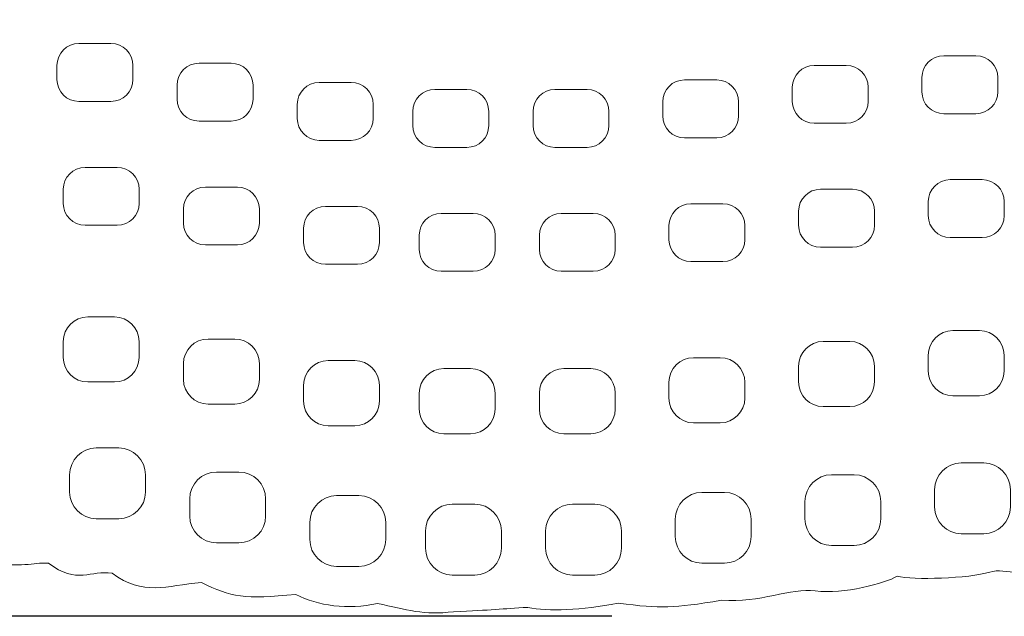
# Model space of a CAD drawing. Header units: millimetres. Extents: x -2387 to -702, y -1632 to 716.
# Tile 5 of 41: x -1132 to -954, y -1632 to -1524. Entities that reach past the tile are written whole.
import ezdxf

# ---------------------------------------------------------------- set-up
doc = ezdxf.new("R2010")
doc.units = ezdxf.units.MM
doc.header["$MEASUREMENT"] = 0
doc.layers.add('COTAS', color=1, linetype='Continuous')
doc.layers.add('TATI', color=7, linetype='Continuous')
doc.dimstyles.get("Standard").update_dxf_attribs({"dimtxt": 20, "dimasz": 20, "dimexe": 7, "dimexo": 4, "dimgap": 12, "dimtad": 0, "dimtoh": 1, "dimdec": 0, "dimzin": 0, "dimdsep": 46, "dimtxsty": 'Standard', "dimcen": 0.09, "dimadec": 0, "dimazin": 0, "dimtfac": 1, "dimtdec": 0, "dimtofl": 0, "dimtmove": 0, "dimatfit": 3, "dimfxl": 1, "dimtolj": 1, "dimtzin": 0, "dimarcsym": 0})

# ---------------------------------------------------------------- blocks, each defined once
blk = doc.blocks.new('*D2')
at = {"layer": 'COTAS', "color": 0, "lineweight": -2, "transparency": 16777216}
for p, q in [((-1205.68, -1412.03), (-1368.81, -1412.03)), ((-1361.81, -1432.03), (-1361.81, -1485.01)), ((-1361.81, -1611.99), (-1361.81, -1559.01)), ((-1025.2, -1631.99), (-1368.81, -1631.99))]:
    blk.add_line(p, q, dxfattribs=at)
at = {"layer": 'COTAS', "color": 0, "transparency": 16777216}
for points in [[(-1365.14, -1432.03), (-1358.47, -1432.03), (-1361.81, -1412.03)], [(-1365.14, -1611.99), (-1358.47, -1611.99), (-1361.81, -1631.99)]]:
    blk.add_solid(points, dxfattribs=at)
at = {"layer": 'Defpoints', "color": 0, "transparency": 16777216}
for p in [(-1201.68, -1412.03), (-1361.81, -1631.99), (-1021.2, -1631.99)]:
    blk.add_point(p, dxfattribs=at)
at = {"layer": 'COTAS', "color": 0, "transparency": 16777216, "insert": (-1361.81, -1522.01), "char_height": 20, "attachment_point": 5, "rotation": 90}
blk.add_mtext('\\A1;220', dxfattribs=at)

msp = doc.modelspace()

# ---------------------------------------------------------------- linework, layer by layer
at = {"layer": 'TATI', "lineweight": 9}
for points, knots in [([(-1173.69, -1424.94), (-1174.92, -1408.98), (-1069.41, -1412.67), (-1044.28, -1411.94), (-1044.28, -1411.94), (-1015.19, -1411.1), (-936.67, -1414.76), (-916.55, -1416.56), (-916.55, -1416.56), (-912.94, -1416.88), (-886.5, -1417.4), (-884.51, -1428.74), (-884.51, -1428.74), (-873.53, -1429.92), (-868.82, -1438.04), (-857.37, -1437.35), (-857.37, -1437.35), (-839.17, -1439.43), (-851.75, -1446.46), (-823.25, -1444.36), (-823.25, -1444.36), (-815.3, -1445.56), (-812.55, -1449.4), (-805.96, -1449.6), (-805.96, -1449.6), (-802.93, -1449.69), (-797.59, -1454.69), (-796.06, -1455.1), (-796.06, -1455.1), (-789.31, -1456.88), (-782.08, -1463.8), (-775.83, -1471.93), (-775.83, -1471.93), (-774.03, -1474.27), (-769.74, -1477.44), (-768.49, -1479.09), (-768.49, -1479.09), (-763.34, -1485.91), (-758.96, -1492.66), (-760.56, -1510.26), (-760.56, -1510.26), (-761.35, -1519), (-759.21, -1525.33), (-765.71, -1534.85), (-765.71, -1534.85), (-769.89, -1545.66), (-774.85, -1545.94), (-784.21, -1555.42), (-784.21, -1555.42), (-793.63, -1564.95), (-796.19, -1566.79), (-807.55, -1573.08), (-807.55, -1573.08), (-814.21, -1576.76), (-812.8, -1577.33), (-819.63, -1579.04), (-819.63, -1579.04), (-823.37, -1579.97), (-825.09, -1586.06), (-834.27, -1586.57), (-834.27, -1586.57), (-841.4, -1594.55), (-845.43, -1592.72), (-849.72, -1593.74), (-849.72, -1593.74), (-853.73, -1596.89), (-857.04, -1597.99), (-863.11, -1599.14), (-863.11, -1599.14), (-870.35, -1603.04), (-871.01, -1602.74), (-877.91, -1603.54), (-877.91, -1603.54), (-878.76, -1605.15), (-883.44, -1606.41), (-889.34, -1607.88), (-889.34, -1607.88), (-896.28, -1612.51), (-896.76, -1611.8), (-903.74, -1612.46), (-903.74, -1612.46), (-904.64, -1612.55), (-906.05, -1615.92), (-919.34, -1617.22), (-919.34, -1617.22), (-924.55, -1620.5), (-928.17, -1620.57), (-932.38, -1620.05), (-932.38, -1620.05), (-936.44, -1622.8), (-939.48, -1622.92), (-943.49, -1622.27), (-943.49, -1622.27), (-950.47, -1625.82), (-953.78, -1623.04), (-956.82, -1623.99), (-956.82, -1623.99), (-960.54, -1625.15), (-970.74, -1625.46), (-973.58, -1624.75), (-973.58, -1624.75), (-975.71, -1625.96), (-983.21, -1628.06), (-988.38, -1627.4), (-988.38, -1627.4), (-992.89, -1626.82), (-998.27, -1629.58), (-1005.35, -1629.08), (-1005.35, -1629.08), (-1014.25, -1630.55), (-1016.05, -1630.63), (-1024.06, -1629.61), (-1024.06, -1629.61), (-1030.62, -1630.89), (-1036.72, -1631.19), (-1040.37, -1630.37), (-1040.37, -1630.37), (-1045.13, -1630.61), (-1046.84, -1630.89), (-1053.87, -1631.15), (-1053.87, -1631.15), (-1059.14, -1631.83), (-1062.33, -1630.8), (-1067.61, -1629.66), (-1067.61, -1629.66), (-1073.02, -1630.87), (-1078.32, -1630.08), (-1082.36, -1628.04), (-1082.36, -1628.04), (-1091.63, -1628.93), (-1094.07, -1628.54), (-1099.43, -1625.87), (-1099.43, -1625.87), (-1105.91, -1626.42), (-1109.97, -1628.38), (-1115.59, -1624.2), (-1115.59, -1624.2), (-1119.43, -1623.59), (-1121.95, -1626.29), (-1127.11, -1622.39), (-1127.11, -1622.39), (-1128.87, -1622.11), (-1132.33, -1623.24), (-1135.84, -1622.34), (-1135.84, -1622.34), (-1139.35, -1621.44), (-1138.84, -1619.28), (-1144.19, -1619.57), (-1144.19, -1619.57), (-1155.41, -1620.16), (-1155.55, -1616.7), (-1160.15, -1615.57), (-1160.15, -1615.57), (-1166.35, -1614.05), (-1167.79, -1616.47), (-1176.68, -1609.77), (-1176.68, -1609.77), (-1181.34, -1608.9), (-1183.75, -1608.06), (-1187.75, -1605.57), (-1187.75, -1605.57), (-1191.21, -1605.49), (-1192.24, -1607.07), (-1199.71, -1602.29), (-1199.71, -1602.29), (-1207.85, -1602.78), (-1208.58, -1601.7), (-1213.44, -1600.09), (-1213.44, -1600.09), (-1220.58, -1601.59), (-1226.07, -1598.86), (-1230.4, -1595.03), (-1230.4, -1595.03), (-1239.2, -1595.67), (-1240.19, -1591.17), (-1244.64, -1590.74), (-1244.64, -1590.74), (-1250.33, -1590.19), (-1254.66, -1587.13), (-1259, -1584.39), (-1259, -1584.39), (-1265.03, -1580.57), (-1266.74, -1582.9), (-1274.61, -1576.64), (-1274.61, -1576.64), (-1274.61, -1576.64), (-1285.95, -1565.97), (-1285.95, -1565.97), (-1285.95, -1565.97), (-1288.12, -1564.07), (-1297.27, -1561.29), (-1295.37, -1553.52), (-1295.37, -1553.52), (-1301.69, -1549.94), (-1301.4, -1542.83), (-1301.69, -1540.72), (-1301.69, -1540.72), (-1305.12, -1538.59), (-1306.08, -1530.18), (-1306.24, -1526.84), (-1306.24, -1526.84), (-1306.37, -1523.95), (-1311.46, -1522.26), (-1310.6, -1516.58), (-1310.6, -1516.58), (-1310.6, -1516.58), (-1309.17, -1510.47), (-1309.17, -1510.47), (-1309.17, -1510.47), (-1310.27, -1505.27), (-1312.4, -1501.91), (-1306.64, -1494.4), (-1306.64, -1494.4), (-1304.52, -1491.62), (-1307.5, -1486.28), (-1303.98, -1479.12), (-1303.98, -1479.12), (-1296.8, -1464.51), (-1281.89, -1458.44), (-1270, -1451.27), (-1270, -1451.27), (-1264.78, -1448.12), (-1243.2, -1443.32), (-1235.13, -1439.64), (-1235.13, -1439.64), (-1226.38, -1435.66), (-1225.24, -1436.56), (-1219.3, -1436.75), (-1219.3, -1436.75), (-1219.3, -1436.75), (-1209.93, -1433.05), (-1209.93, -1433.05), (-1209.93, -1433.05), (-1206.31, -1431.62), (-1204.06, -1434.28), (-1200.25, -1431.66), (-1200.25, -1431.66), (-1195.56, -1428.43), (-1173.64, -1425.59), (-1173.69, -1424.94)], [0, 0, 0, 0, 0.016393, 0.016393, 0.016393, 0.016393, 0.032787, 0.032787, 0.032787, 0.032787, 0.04918, 0.04918, 0.04918, 0.04918, 0.065574, 0.065574, 0.065574, 0.065574, 0.081967, 0.081967, 0.081967, 0.081967, 0.098361, 0.098361, 0.098361, 0.098361, 0.114754, 0.114754, 0.114754, 0.114754, 0.131148, 0.131148, 0.131148, 0.131148, 0.147541, 0.147541, 0.147541, 0.147541, 0.163934, 0.163934, 0.163934, 0.163934, 0.180328, 0.180328, 0.180328, 0.180328, 0.196721, 0.196721, 0.196721, 0.196721, 0.213115, 0.213115, 0.213115, 0.213115, 0.229508, 0.229508, 0.229508, 0.229508, 0.245902, 0.245902, 0.245902, 0.245902, 0.262295, 0.262295, 0.262295, 0.262295, 0.278689, 0.278689, 0.278689, 0.278689, 0.295082, 0.295082, 0.295082, 0.295082, 0.311475, 0.311475, 0.311475, 0.311475, 0.327869, 0.327869, 0.327869, 0.327869, 0.344262, 0.344262, 0.344262, 0.344262, 0.360656, 0.360656, 0.360656, 0.360656, 0.377049, 0.377049, 0.377049, 0.377049, 0.393443, 0.393443, 0.393443, 0.393443, 0.409836, 0.409836, 0.409836, 0.409836, 0.42623, 0.42623, 0.42623, 0.42623, 0.442623, 0.442623, 0.442623, 0.442623, 0.459016, 0.459016, 0.459016, 0.459016, 0.47541, 0.47541, 0.47541, 0.47541, 0.491803, 0.491803, 0.491803, 0.491803, 0.508197, 0.508197, 0.508197, 0.508197, 0.52459, 0.52459, 0.52459, 0.52459, 0.540984, 0.540984, 0.540984, 0.540984, 0.557377, 0.557377, 0.557377, 0.557377, 0.57377, 0.57377, 0.57377, 0.573771, 0.590164, 0.590164, 0.590164, 0.590164, 0.606557, 0.606557, 0.606557, 0.606557, 0.622951, 0.622951, 0.622951, 0.622951, 0.639344, 0.639344, 0.639344, 0.639344, 0.655738, 0.655738, 0.655738, 0.655738, 0.672131, 0.672131, 0.672131, 0.672131, 0.688525, 0.688525, 0.688525, 0.688525, 0.704918, 0.704918, 0.704918, 0.704918, 0.721311, 0.721311, 0.721311, 0.721311, 0.737705, 0.737705, 0.737705, 0.737705, 0.754098, 0.754098, 0.754098, 0.754098, 0.770492, 0.770492, 0.770492, 0.770492, 0.786885, 0.786885, 0.786885, 0.786885, 0.803279, 0.803279, 0.803279, 0.803279, 0.819672, 0.819672, 0.819672, 0.819672, 0.836066, 0.836066, 0.836066, 0.836066, 0.852459, 0.852459, 0.852459, 0.852459, 0.868852, 0.868852, 0.868852, 0.868852, 0.885246, 0.885246, 0.885246, 0.885246, 0.901639, 0.901639, 0.901639, 0.901639, 0.918033, 0.918033, 0.918033, 0.918033, 0.934426, 0.934426, 0.934426, 0.934426, 0.95082, 0.95082, 0.95082, 0.95082, 0.967213, 0.967213, 0.967213, 0.967213, 1, 1, 1, 1]), ([(-1125.59, -1532.34), (-1125.59, -1532.34), (-1125.59, -1534.9), (-1125.59, -1534.9), (-1125.59, -1534.9), (-1125.59, -1537.07), (-1123.81, -1538.85), (-1121.63, -1538.85), (-1121.63, -1538.85), (-1121.63, -1538.85), (-1115.82, -1538.85), (-1115.82, -1538.85), (-1115.82, -1538.85), (-1113.64, -1538.85), (-1111.86, -1537.07), (-1111.86, -1534.9), (-1111.86, -1534.9), (-1111.86, -1534.9), (-1111.86, -1532.34), (-1111.86, -1532.34), (-1111.86, -1532.34), (-1111.86, -1530.16), (-1113.64, -1528.38), (-1115.82, -1528.38), (-1115.82, -1528.38), (-1115.82, -1528.38), (-1121.63, -1528.38), (-1121.63, -1528.38), (-1121.63, -1528.38), (-1123.81, -1528.38), (-1125.59, -1530.16), (-1125.59, -1532.34)], [0, 0, 0, 0, 0.111111, 0.111111, 0.111111, 0.111111, 0.222222, 0.222222, 0.222222, 0.222222, 0.333333, 0.333333, 0.333333, 0.333333, 0.444444, 0.444444, 0.444444, 0.444444, 0.555556, 0.555556, 0.555556, 0.555556, 0.666667, 0.666667, 0.666667, 0.666667, 0.777778, 0.777778, 0.777778, 0.777778, 1, 1, 1, 1]), ([(-1103.84, -1535.9), (-1103.84, -1535.9), (-1103.84, -1538.45), (-1103.84, -1538.45), (-1103.84, -1538.45), (-1103.84, -1540.63), (-1102.06, -1542.41), (-1099.88, -1542.41), (-1099.88, -1542.41), (-1099.88, -1542.41), (-1094.07, -1542.41), (-1094.07, -1542.41), (-1094.07, -1542.41), (-1091.89, -1542.41), (-1090.11, -1540.63), (-1090.11, -1538.45), (-1090.11, -1538.45), (-1090.11, -1538.45), (-1090.11, -1535.9), (-1090.11, -1535.9), (-1090.11, -1535.9), (-1090.11, -1533.72), (-1091.89, -1531.94), (-1094.07, -1531.94), (-1094.07, -1531.94), (-1094.07, -1531.94), (-1099.88, -1531.94), (-1099.88, -1531.94), (-1099.88, -1531.94), (-1102.06, -1531.94), (-1103.84, -1533.72), (-1103.84, -1535.9)], [0, 0, 0, 0, 0.111111, 0.111111, 0.111111, 0.111111, 0.222222, 0.222222, 0.222222, 0.222222, 0.333333, 0.333333, 0.333333, 0.333333, 0.444444, 0.444444, 0.444444, 0.444444, 0.555556, 0.555556, 0.555556, 0.555556, 0.666667, 0.666667, 0.666667, 0.666667, 0.777778, 0.777778, 0.777778, 0.777778, 1, 1, 1, 1]), ([(-955.36, -1534.55), (-955.36, -1534.55), (-955.36, -1537.11), (-955.36, -1537.11), (-955.36, -1537.11), (-955.36, -1539.29), (-957.14, -1541.07), (-959.31, -1541.07), (-959.31, -1541.07), (-959.31, -1541.07), (-965.13, -1541.07), (-965.13, -1541.07), (-965.13, -1541.07), (-967.31, -1541.07), (-969.09, -1539.29), (-969.09, -1537.11), (-969.09, -1537.11), (-969.09, -1537.11), (-969.09, -1534.55), (-969.09, -1534.55), (-969.09, -1534.55), (-969.09, -1532.38), (-967.31, -1530.59), (-965.13, -1530.59), (-965.13, -1530.59), (-965.13, -1530.59), (-959.31, -1530.59), (-959.31, -1530.59), (-959.31, -1530.59), (-957.14, -1530.59), (-955.36, -1532.38), (-955.36, -1534.55)], [0, 0, 0, 0, 0.111111, 0.111111, 0.111111, 0.111111, 0.222222, 0.222222, 0.222222, 0.222222, 0.333333, 0.333333, 0.333333, 0.333333, 0.444444, 0.444444, 0.444444, 0.444444, 0.555556, 0.555556, 0.555556, 0.555556, 0.666667, 0.666667, 0.666667, 0.666667, 0.777778, 0.777778, 0.777778, 0.777778, 1, 1, 1, 1]), ([(-978.81, -1536.3), (-978.81, -1536.3), (-978.81, -1538.85), (-978.81, -1538.85), (-978.81, -1538.85), (-978.81, -1541.03), (-980.59, -1542.81), (-982.77, -1542.81), (-982.77, -1542.81), (-982.77, -1542.81), (-988.58, -1542.81), (-988.58, -1542.81), (-988.58, -1542.81), (-990.76, -1542.81), (-992.54, -1541.03), (-992.54, -1538.85), (-992.54, -1538.85), (-992.54, -1538.85), (-992.54, -1536.3), (-992.54, -1536.3), (-992.54, -1536.3), (-992.54, -1534.12), (-990.76, -1532.34), (-988.58, -1532.34), (-988.58, -1532.34), (-988.58, -1532.34), (-982.77, -1532.34), (-982.77, -1532.34), (-982.77, -1532.34), (-980.59, -1532.34), (-978.81, -1534.12), (-978.81, -1536.3)], [0, 0, 0, 0, 0.111111, 0.111111, 0.111111, 0.111111, 0.222222, 0.222222, 0.222222, 0.222222, 0.333333, 0.333333, 0.333333, 0.333333, 0.444444, 0.444444, 0.444444, 0.444444, 0.555556, 0.555556, 0.555556, 0.555556, 0.666667, 0.666667, 0.666667, 0.666667, 0.777778, 0.777778, 0.777778, 0.777778, 1, 1, 1, 1]), ([(-1068.38, -1539.38), (-1068.38, -1539.38), (-1068.38, -1541.94), (-1068.38, -1541.94), (-1068.38, -1541.94), (-1068.38, -1544.11), (-1070.16, -1545.89), (-1072.34, -1545.89), (-1072.34, -1545.89), (-1072.34, -1545.89), (-1078.15, -1545.89), (-1078.15, -1545.89), (-1078.15, -1545.89), (-1080.33, -1545.89), (-1082.11, -1544.11), (-1082.11, -1541.94), (-1082.11, -1541.94), (-1082.11, -1541.94), (-1082.11, -1539.38), (-1082.11, -1539.38), (-1082.11, -1539.38), (-1082.11, -1537.2), (-1080.33, -1535.42), (-1078.15, -1535.42), (-1078.15, -1535.42), (-1078.15, -1535.42), (-1072.34, -1535.42), (-1072.34, -1535.42), (-1072.34, -1535.42), (-1070.16, -1535.42), (-1068.38, -1537.2), (-1068.38, -1539.38)], [0, 0, 0, 0, 0.111111, 0.111111, 0.111111, 0.111111, 0.222222, 0.222222, 0.222222, 0.222222, 0.333333, 0.333333, 0.333333, 0.333333, 0.444444, 0.444444, 0.444444, 0.444444, 0.555556, 0.555556, 0.555556, 0.555556, 0.666667, 0.666667, 0.666667, 0.666667, 0.777778, 0.777778, 0.777778, 0.777778, 1, 1, 1, 1]), ([(-1002.26, -1538.91), (-1002.26, -1538.91), (-1002.26, -1541.47), (-1002.26, -1541.47), (-1002.26, -1541.47), (-1002.26, -1543.65), (-1004.04, -1545.43), (-1006.22, -1545.43), (-1006.22, -1545.43), (-1006.22, -1545.43), (-1012.04, -1545.43), (-1012.04, -1545.43), (-1012.04, -1545.43), (-1014.22, -1545.43), (-1015.99, -1543.65), (-1015.99, -1541.47), (-1015.99, -1541.47), (-1015.99, -1541.47), (-1015.99, -1538.91), (-1015.99, -1538.91), (-1015.99, -1538.91), (-1015.99, -1536.74), (-1014.22, -1534.96), (-1012.04, -1534.96), (-1012.04, -1534.96), (-1012.04, -1534.96), (-1006.22, -1534.96), (-1006.22, -1534.96), (-1006.22, -1534.96), (-1004.04, -1534.96), (-1002.26, -1536.74), (-1002.26, -1538.91)], [0, 0, 0, 0, 0.111111, 0.111111, 0.111111, 0.111111, 0.222222, 0.222222, 0.222222, 0.222222, 0.333333, 0.333333, 0.333333, 0.333333, 0.444444, 0.444444, 0.444444, 0.444444, 0.555556, 0.555556, 0.555556, 0.555556, 0.666667, 0.666667, 0.666667, 0.666667, 0.777778, 0.777778, 0.777778, 0.777778, 1, 1, 1, 1]), ([(-1047.46, -1540.66), (-1047.46, -1540.66), (-1047.46, -1543.22), (-1047.46, -1543.22), (-1047.46, -1543.22), (-1047.46, -1545.39), (-1049.24, -1547.17), (-1051.42, -1547.17), (-1051.42, -1547.17), (-1051.42, -1547.17), (-1057.23, -1547.17), (-1057.23, -1547.17), (-1057.23, -1547.17), (-1059.41, -1547.17), (-1061.19, -1545.39), (-1061.19, -1543.22), (-1061.19, -1543.22), (-1061.19, -1543.22), (-1061.19, -1540.66), (-1061.19, -1540.66), (-1061.19, -1540.66), (-1061.19, -1538.48), (-1059.41, -1536.7), (-1057.23, -1536.7), (-1057.23, -1536.7), (-1057.23, -1536.7), (-1051.42, -1536.7), (-1051.42, -1536.7), (-1051.42, -1536.7), (-1049.24, -1536.7), (-1047.46, -1538.48), (-1047.46, -1540.66)], [0, 0, 0, 0, 0.111111, 0.111111, 0.111111, 0.111111, 0.222222, 0.222222, 0.222222, 0.222222, 0.333333, 0.333333, 0.333333, 0.333333, 0.444444, 0.444444, 0.444444, 0.444444, 0.555556, 0.555556, 0.555556, 0.555556, 0.666667, 0.666667, 0.666667, 0.666667, 0.777778, 0.777778, 0.777778, 0.777778, 1, 1, 1, 1]), ([(-1025.72, -1540.66), (-1025.72, -1540.66), (-1025.72, -1543.22), (-1025.72, -1543.22), (-1025.72, -1543.22), (-1025.72, -1545.39), (-1027.5, -1547.17), (-1029.68, -1547.17), (-1029.68, -1547.17), (-1029.68, -1547.17), (-1035.49, -1547.17), (-1035.49, -1547.17), (-1035.49, -1547.17), (-1037.67, -1547.17), (-1039.45, -1545.39), (-1039.45, -1543.22), (-1039.45, -1543.22), (-1039.45, -1543.22), (-1039.45, -1540.66), (-1039.45, -1540.66), (-1039.45, -1540.66), (-1039.45, -1538.48), (-1037.67, -1536.7), (-1035.49, -1536.7), (-1035.49, -1536.7), (-1035.49, -1536.7), (-1029.68, -1536.7), (-1029.68, -1536.7), (-1029.68, -1536.7), (-1027.5, -1536.7), (-1025.72, -1538.48), (-1025.72, -1540.66)], [0, 0, 0, 0, 0.111111, 0.111111, 0.111111, 0.111111, 0.222222, 0.222222, 0.222222, 0.222222, 0.333333, 0.333333, 0.333333, 0.333333, 0.444444, 0.444444, 0.444444, 0.444444, 0.555556, 0.555556, 0.555556, 0.555556, 0.666667, 0.666667, 0.666667, 0.666667, 0.777778, 0.777778, 0.777778, 0.777778, 1, 1, 1, 1]), ([(-1124.45, -1554.74), (-1124.45, -1554.74), (-1124.45, -1557.3), (-1124.45, -1557.3), (-1124.45, -1557.3), (-1124.45, -1559.48), (-1122.67, -1561.26), (-1120.49, -1561.26), (-1120.49, -1561.26), (-1120.49, -1561.26), (-1114.68, -1561.26), (-1114.68, -1561.26), (-1114.68, -1561.26), (-1112.5, -1561.26), (-1110.72, -1559.48), (-1110.72, -1557.3), (-1110.72, -1557.3), (-1110.72, -1557.3), (-1110.72, -1554.74), (-1110.72, -1554.74), (-1110.72, -1554.74), (-1110.72, -1552.57), (-1112.5, -1550.79), (-1114.68, -1550.79), (-1114.68, -1550.79), (-1114.68, -1550.79), (-1120.49, -1550.79), (-1120.49, -1550.79), (-1120.49, -1550.79), (-1122.67, -1550.79), (-1124.45, -1552.57), (-1124.45, -1554.74)], [0, 0, 0, 0, 0.111111, 0.111111, 0.111111, 0.111111, 0.222222, 0.222222, 0.222222, 0.222222, 0.333333, 0.333333, 0.333333, 0.333333, 0.444444, 0.444444, 0.444444, 0.444444, 0.555556, 0.555556, 0.555556, 0.555556, 0.666667, 0.666667, 0.666667, 0.666667, 0.777778, 0.777778, 0.777778, 0.777778, 1, 1, 1, 1]), ([(-954.21, -1556.96), (-954.21, -1556.96), (-954.21, -1559.51), (-954.21, -1559.51), (-954.21, -1559.51), (-954.21, -1561.69), (-955.99, -1563.47), (-958.17, -1563.47), (-958.17, -1563.47), (-958.17, -1563.47), (-963.98, -1563.47), (-963.98, -1563.47), (-963.98, -1563.47), (-966.16, -1563.47), (-967.94, -1561.69), (-967.94, -1559.51), (-967.94, -1559.51), (-967.94, -1559.51), (-967.94, -1556.96), (-967.94, -1556.96), (-967.94, -1556.96), (-967.94, -1554.78), (-966.16, -1553), (-963.98, -1553), (-963.98, -1553), (-963.98, -1553), (-958.17, -1553), (-958.17, -1553), (-958.17, -1553), (-955.99, -1553), (-954.21, -1554.78), (-954.21, -1556.96)], [0, 0, 0, 0, 0.111111, 0.111111, 0.111111, 0.111111, 0.222222, 0.222222, 0.222222, 0.222222, 0.333333, 0.333333, 0.333333, 0.333333, 0.444444, 0.444444, 0.444444, 0.444444, 0.555556, 0.555556, 0.555556, 0.555556, 0.666667, 0.666667, 0.666667, 0.666667, 0.777778, 0.777778, 0.777778, 0.777778, 1, 1, 1, 1]), ([(-1102.7, -1558.3), (-1102.7, -1558.3), (-1102.7, -1560.86), (-1102.7, -1560.86), (-1102.7, -1560.86), (-1102.7, -1563.04), (-1100.92, -1564.82), (-1098.74, -1564.82), (-1098.74, -1564.82), (-1098.74, -1564.82), (-1092.93, -1564.82), (-1092.93, -1564.82), (-1092.93, -1564.82), (-1090.75, -1564.82), (-1088.97, -1563.04), (-1088.97, -1560.86), (-1088.97, -1560.86), (-1088.97, -1560.86), (-1088.97, -1558.3), (-1088.97, -1558.3), (-1088.97, -1558.3), (-1088.97, -1556.13), (-1090.75, -1554.34), (-1092.93, -1554.34), (-1092.93, -1554.34), (-1092.93, -1554.34), (-1098.74, -1554.34), (-1098.74, -1554.34), (-1098.74, -1554.34), (-1100.92, -1554.34), (-1102.7, -1556.13), (-1102.7, -1558.3)], [0, 0, 0, 0, 0.111111, 0.111111, 0.111111, 0.111111, 0.222222, 0.222222, 0.222222, 0.222222, 0.333333, 0.333333, 0.333333, 0.333333, 0.444444, 0.444444, 0.444444, 0.444444, 0.555556, 0.555556, 0.555556, 0.555556, 0.666667, 0.666667, 0.666667, 0.666667, 0.777778, 0.777778, 0.777778, 0.777778, 1, 1, 1, 1]), ([(-977.67, -1558.7), (-977.67, -1558.7), (-977.67, -1561.26), (-977.67, -1561.26), (-977.67, -1561.26), (-977.67, -1563.43), (-979.45, -1565.22), (-981.63, -1565.22), (-981.63, -1565.22), (-981.63, -1565.22), (-987.44, -1565.22), (-987.44, -1565.22), (-987.44, -1565.22), (-989.62, -1565.22), (-991.4, -1563.43), (-991.4, -1561.26), (-991.4, -1561.26), (-991.4, -1561.26), (-991.4, -1558.7), (-991.4, -1558.7), (-991.4, -1558.7), (-991.4, -1556.52), (-989.62, -1554.74), (-987.44, -1554.74), (-987.44, -1554.74), (-987.44, -1554.74), (-981.63, -1554.74), (-981.63, -1554.74), (-981.63, -1554.74), (-979.45, -1554.74), (-977.67, -1556.52), (-977.67, -1558.7)], [0, 0, 0, 0, 0.111111, 0.111111, 0.111111, 0.111111, 0.222222, 0.222222, 0.222222, 0.222222, 0.333333, 0.333333, 0.333333, 0.333333, 0.444444, 0.444444, 0.444444, 0.444444, 0.555556, 0.555556, 0.555556, 0.555556, 0.666667, 0.666667, 0.666667, 0.666667, 0.777778, 0.777778, 0.777778, 0.777778, 1, 1, 1, 1]), ([(-1067.24, -1561.78), (-1067.24, -1561.78), (-1067.24, -1564.34), (-1067.24, -1564.34), (-1067.24, -1564.34), (-1067.24, -1566.52), (-1069.02, -1568.3), (-1071.2, -1568.3), (-1071.2, -1568.3), (-1071.2, -1568.3), (-1077.01, -1568.3), (-1077.01, -1568.3), (-1077.01, -1568.3), (-1079.19, -1568.3), (-1080.97, -1566.52), (-1080.97, -1564.34), (-1080.97, -1564.34), (-1080.97, -1564.34), (-1080.97, -1561.78), (-1080.97, -1561.78), (-1080.97, -1561.78), (-1080.97, -1559.61), (-1079.19, -1557.83), (-1077.01, -1557.83), (-1077.01, -1557.83), (-1077.01, -1557.83), (-1071.2, -1557.83), (-1071.2, -1557.83), (-1071.2, -1557.83), (-1069.02, -1557.83), (-1067.24, -1559.61), (-1067.24, -1561.78)], [0, 0, 0, 0, 0.111111, 0.111111, 0.111111, 0.111111, 0.222222, 0.222222, 0.222222, 0.222222, 0.333333, 0.333333, 0.333333, 0.333333, 0.444444, 0.444444, 0.444444, 0.444444, 0.555556, 0.555556, 0.555556, 0.555556, 0.666667, 0.666667, 0.666667, 0.666667, 0.777778, 0.777778, 0.777778, 0.777778, 1, 1, 1, 1]), ([(-1001.12, -1561.32), (-1001.12, -1561.32), (-1001.12, -1563.87), (-1001.12, -1563.87), (-1001.12, -1563.87), (-1001.12, -1566.05), (-1002.9, -1567.83), (-1005.08, -1567.83), (-1005.08, -1567.83), (-1005.08, -1567.83), (-1010.89, -1567.83), (-1010.89, -1567.83), (-1010.89, -1567.83), (-1013.07, -1567.83), (-1014.85, -1566.05), (-1014.85, -1563.87), (-1014.85, -1563.87), (-1014.85, -1563.87), (-1014.85, -1561.32), (-1014.85, -1561.32), (-1014.85, -1561.32), (-1014.85, -1559.14), (-1013.07, -1557.36), (-1010.89, -1557.36), (-1010.89, -1557.36), (-1010.89, -1557.36), (-1005.08, -1557.36), (-1005.08, -1557.36), (-1005.08, -1557.36), (-1002.9, -1557.36), (-1001.12, -1559.14), (-1001.12, -1561.32)], [0, 0, 0, 0, 0.111111, 0.111111, 0.111111, 0.111111, 0.222222, 0.222222, 0.222222, 0.222222, 0.333333, 0.333333, 0.333333, 0.333333, 0.444444, 0.444444, 0.444444, 0.444444, 0.555556, 0.555556, 0.555556, 0.555556, 0.666667, 0.666667, 0.666667, 0.666667, 0.777778, 0.777778, 0.777778, 0.777778, 1, 1, 1, 1]), ([(-1046.31, -1563.06), (-1046.31, -1563.06), (-1046.31, -1565.62), (-1046.31, -1565.62), (-1046.31, -1565.62), (-1046.31, -1567.8), (-1048.09, -1569.58), (-1050.27, -1569.58), (-1050.27, -1569.58), (-1050.27, -1569.58), (-1056.09, -1569.58), (-1056.09, -1569.58), (-1056.09, -1569.58), (-1058.26, -1569.58), (-1060.04, -1567.8), (-1060.04, -1565.62), (-1060.04, -1565.62), (-1060.04, -1565.62), (-1060.04, -1563.06), (-1060.04, -1563.06), (-1060.04, -1563.06), (-1060.04, -1560.89), (-1058.26, -1559.11), (-1056.09, -1559.11), (-1056.09, -1559.11), (-1056.09, -1559.11), (-1050.27, -1559.11), (-1050.27, -1559.11), (-1050.27, -1559.11), (-1048.09, -1559.11), (-1046.31, -1560.89), (-1046.31, -1563.06)], [0, 0, 0, 0, 0.111111, 0.111111, 0.111111, 0.111111, 0.222222, 0.222222, 0.222222, 0.222222, 0.333333, 0.333333, 0.333333, 0.333333, 0.444444, 0.444444, 0.444444, 0.444444, 0.555556, 0.555556, 0.555556, 0.555556, 0.666667, 0.666667, 0.666667, 0.666667, 0.777778, 0.777778, 0.777778, 0.777778, 1, 1, 1, 1]), ([(-1024.58, -1563.06), (-1024.58, -1563.06), (-1024.58, -1565.62), (-1024.58, -1565.62), (-1024.58, -1565.62), (-1024.58, -1567.8), (-1026.36, -1569.58), (-1028.54, -1569.58), (-1028.54, -1569.58), (-1028.54, -1569.58), (-1034.35, -1569.58), (-1034.35, -1569.58), (-1034.35, -1569.58), (-1036.53, -1569.58), (-1038.31, -1567.8), (-1038.31, -1565.62), (-1038.31, -1565.62), (-1038.31, -1565.62), (-1038.31, -1563.06), (-1038.31, -1563.06), (-1038.31, -1563.06), (-1038.31, -1560.89), (-1036.53, -1559.11), (-1034.35, -1559.11), (-1034.35, -1559.11), (-1034.35, -1559.11), (-1028.54, -1559.11), (-1028.54, -1559.11), (-1028.54, -1559.11), (-1026.36, -1559.11), (-1024.58, -1560.89), (-1024.58, -1563.06)], [0, 0, 0, 0, 0.111111, 0.111111, 0.111111, 0.111111, 0.222222, 0.222222, 0.222222, 0.222222, 0.333333, 0.333333, 0.333333, 0.333333, 0.444444, 0.444444, 0.444444, 0.444444, 0.555556, 0.555556, 0.555556, 0.555556, 0.666667, 0.666667, 0.666667, 0.666667, 0.777778, 0.777778, 0.777778, 0.777778, 1, 1, 1, 1]), ([(-1124.45, -1582.27), (-1124.45, -1582.27), (-1124.45, -1585.15), (-1124.45, -1585.15), (-1124.45, -1585.15), (-1124.45, -1587.59), (-1122.44, -1589.6), (-1120, -1589.6), (-1120, -1589.6), (-1120, -1589.6), (-1115.16, -1589.6), (-1115.16, -1589.6), (-1115.16, -1589.6), (-1112.72, -1589.6), (-1110.72, -1587.59), (-1110.72, -1585.15), (-1110.72, -1585.15), (-1110.72, -1585.15), (-1110.72, -1582.27), (-1110.72, -1582.27), (-1110.72, -1582.27), (-1110.72, -1579.83), (-1112.72, -1577.83), (-1115.16, -1577.83), (-1115.16, -1577.83), (-1115.16, -1577.83), (-1120, -1577.83), (-1120, -1577.83), (-1120, -1577.83), (-1122.44, -1577.83), (-1124.45, -1579.83), (-1124.45, -1582.27)], [0, 0, 0, 0, 0.111111, 0.111111, 0.111111, 0.111111, 0.222222, 0.222222, 0.222222, 0.222222, 0.333333, 0.333333, 0.333333, 0.333333, 0.444444, 0.444444, 0.444444, 0.444444, 0.555556, 0.555556, 0.555556, 0.555556, 0.666667, 0.666667, 0.666667, 0.666667, 0.777778, 0.777778, 0.777778, 0.777778, 1, 1, 1, 1]), ([(-1102.7, -1586.27), (-1102.7, -1586.27), (-1102.7, -1589.15), (-1102.7, -1589.15), (-1102.7, -1589.15), (-1102.7, -1591.59), (-1100.7, -1593.6), (-1098.25, -1593.6), (-1098.25, -1593.6), (-1098.25, -1593.6), (-1093.42, -1593.6), (-1093.42, -1593.6), (-1093.42, -1593.6), (-1090.97, -1593.6), (-1088.97, -1591.59), (-1088.97, -1589.15), (-1088.97, -1589.15), (-1088.97, -1589.15), (-1088.97, -1586.27), (-1088.97, -1586.27), (-1088.97, -1586.27), (-1088.97, -1583.83), (-1090.97, -1581.83), (-1093.42, -1581.83), (-1093.42, -1581.83), (-1093.42, -1581.83), (-1098.25, -1581.83), (-1098.25, -1581.83), (-1098.25, -1581.83), (-1100.7, -1581.83), (-1102.7, -1583.83), (-1102.7, -1586.27)], [0, 0, 0, 0, 0.111111, 0.111111, 0.111111, 0.111111, 0.222222, 0.222222, 0.222222, 0.222222, 0.333333, 0.333333, 0.333333, 0.333333, 0.444444, 0.444444, 0.444444, 0.444444, 0.555556, 0.555556, 0.555556, 0.555556, 0.666667, 0.666667, 0.666667, 0.666667, 0.777778, 0.777778, 0.777778, 0.777778, 1, 1, 1, 1]), ([(-954.21, -1584.76), (-954.21, -1584.76), (-954.21, -1587.63), (-954.21, -1587.63), (-954.21, -1587.63), (-954.21, -1590.08), (-956.22, -1592.08), (-958.66, -1592.08), (-958.66, -1592.08), (-958.66, -1592.08), (-963.5, -1592.08), (-963.5, -1592.08), (-963.5, -1592.08), (-965.94, -1592.08), (-967.94, -1590.08), (-967.94, -1587.63), (-967.94, -1587.63), (-967.94, -1587.63), (-967.94, -1584.76), (-967.94, -1584.76), (-967.94, -1584.76), (-967.94, -1582.31), (-965.94, -1580.31), (-963.5, -1580.31), (-963.5, -1580.31), (-963.5, -1580.31), (-958.66, -1580.31), (-958.66, -1580.31), (-958.66, -1580.31), (-956.22, -1580.31), (-954.21, -1582.31), (-954.21, -1584.76)], [0, 0, 0, 0, 0.111111, 0.111111, 0.111111, 0.111111, 0.222222, 0.222222, 0.222222, 0.222222, 0.333333, 0.333333, 0.333333, 0.333333, 0.444444, 0.444444, 0.444444, 0.444444, 0.555556, 0.555556, 0.555556, 0.555556, 0.666667, 0.666667, 0.666667, 0.666667, 0.777778, 0.777778, 0.777778, 0.777778, 1, 1, 1, 1]), ([(-977.67, -1586.72), (-977.67, -1586.72), (-977.67, -1589.6), (-977.67, -1589.6), (-977.67, -1589.6), (-977.67, -1592.04), (-979.67, -1594.05), (-982.12, -1594.05), (-982.12, -1594.05), (-982.12, -1594.05), (-986.95, -1594.05), (-986.95, -1594.05), (-986.95, -1594.05), (-989.4, -1594.05), (-991.4, -1592.04), (-991.4, -1589.6), (-991.4, -1589.6), (-991.4, -1589.6), (-991.4, -1586.72), (-991.4, -1586.72), (-991.4, -1586.72), (-991.4, -1584.28), (-989.4, -1582.27), (-986.95, -1582.27), (-986.95, -1582.27), (-986.95, -1582.27), (-982.12, -1582.27), (-982.12, -1582.27), (-982.12, -1582.27), (-979.67, -1582.27), (-977.67, -1584.28), (-977.67, -1586.72)], [0, 0, 0, 0, 0.111111, 0.111111, 0.111111, 0.111111, 0.222222, 0.222222, 0.222222, 0.222222, 0.333333, 0.333333, 0.333333, 0.333333, 0.444444, 0.444444, 0.444444, 0.444444, 0.555556, 0.555556, 0.555556, 0.555556, 0.666667, 0.666667, 0.666667, 0.666667, 0.777778, 0.777778, 0.777778, 0.777778, 1, 1, 1, 1]), ([(-1001.12, -1589.66), (-1001.12, -1589.66), (-1001.12, -1592.54), (-1001.12, -1592.54), (-1001.12, -1592.54), (-1001.12, -1594.98), (-1003.13, -1596.99), (-1005.57, -1596.99), (-1005.57, -1596.99), (-1005.57, -1596.99), (-1010.41, -1596.99), (-1010.41, -1596.99), (-1010.41, -1596.99), (-1012.85, -1596.99), (-1014.85, -1594.98), (-1014.85, -1592.54), (-1014.85, -1592.54), (-1014.85, -1592.54), (-1014.85, -1589.66), (-1014.85, -1589.66), (-1014.85, -1589.66), (-1014.85, -1587.22), (-1012.85, -1585.21), (-1010.41, -1585.21), (-1010.41, -1585.21), (-1010.41, -1585.21), (-1005.57, -1585.21), (-1005.57, -1585.21), (-1005.57, -1585.21), (-1003.13, -1585.21), (-1001.12, -1587.22), (-1001.12, -1589.66)], [0, 0, 0, 0, 0.111111, 0.111111, 0.111111, 0.111111, 0.222222, 0.222222, 0.222222, 0.222222, 0.333333, 0.333333, 0.333333, 0.333333, 0.444444, 0.444444, 0.444444, 0.444444, 0.555556, 0.555556, 0.555556, 0.555556, 0.666667, 0.666667, 0.666667, 0.666667, 0.777778, 0.777778, 0.777778, 0.777778, 1, 1, 1, 1]), ([(-1067.24, -1590.19), (-1067.24, -1590.19), (-1067.24, -1593.06), (-1067.24, -1593.06), (-1067.24, -1593.06), (-1067.24, -1595.51), (-1069.24, -1597.51), (-1071.69, -1597.51), (-1071.69, -1597.51), (-1071.69, -1597.51), (-1076.53, -1597.51), (-1076.53, -1597.51), (-1076.53, -1597.51), (-1078.97, -1597.51), (-1080.97, -1595.51), (-1080.97, -1593.06), (-1080.97, -1593.06), (-1080.97, -1593.06), (-1080.97, -1590.19), (-1080.97, -1590.19), (-1080.97, -1590.19), (-1080.97, -1587.74), (-1078.97, -1585.74), (-1076.53, -1585.74), (-1076.53, -1585.74), (-1076.53, -1585.74), (-1071.69, -1585.74), (-1071.69, -1585.74), (-1071.69, -1585.74), (-1069.24, -1585.74), (-1067.24, -1587.74), (-1067.24, -1590.19)], [0, 0, 0, 0, 0.111111, 0.111111, 0.111111, 0.111111, 0.222222, 0.222222, 0.222222, 0.222222, 0.333333, 0.333333, 0.333333, 0.333333, 0.444444, 0.444444, 0.444444, 0.444444, 0.555556, 0.555556, 0.555556, 0.555556, 0.666667, 0.666667, 0.666667, 0.666667, 0.777778, 0.777778, 0.777778, 0.777778, 1, 1, 1, 1]), ([(-1046.31, -1591.63), (-1046.31, -1591.63), (-1046.31, -1594.5), (-1046.31, -1594.5), (-1046.31, -1594.5), (-1046.31, -1596.95), (-1048.32, -1598.95), (-1050.76, -1598.95), (-1050.76, -1598.95), (-1050.76, -1598.95), (-1055.6, -1598.95), (-1055.6, -1598.95), (-1055.6, -1598.95), (-1058.04, -1598.95), (-1060.04, -1596.95), (-1060.04, -1594.5), (-1060.04, -1594.5), (-1060.04, -1594.5), (-1060.04, -1591.63), (-1060.04, -1591.63), (-1060.04, -1591.63), (-1060.04, -1589.18), (-1058.04, -1587.18), (-1055.6, -1587.18), (-1055.6, -1587.18), (-1055.6, -1587.18), (-1050.76, -1587.18), (-1050.76, -1587.18), (-1050.76, -1587.18), (-1048.32, -1587.18), (-1046.31, -1589.18), (-1046.31, -1591.63)], [0, 0, 0, 0, 0.111111, 0.111111, 0.111111, 0.111111, 0.222222, 0.222222, 0.222222, 0.222222, 0.333333, 0.333333, 0.333333, 0.333333, 0.444444, 0.444444, 0.444444, 0.444444, 0.555556, 0.555556, 0.555556, 0.555556, 0.666667, 0.666667, 0.666667, 0.666667, 0.777778, 0.777778, 0.777778, 0.777778, 1, 1, 1, 1]), ([(-1024.58, -1591.63), (-1024.58, -1591.63), (-1024.58, -1594.5), (-1024.58, -1594.5), (-1024.58, -1594.5), (-1024.58, -1596.95), (-1026.58, -1598.95), (-1029.02, -1598.95), (-1029.02, -1598.95), (-1029.02, -1598.95), (-1033.86, -1598.95), (-1033.86, -1598.95), (-1033.86, -1598.95), (-1036.3, -1598.95), (-1038.31, -1596.95), (-1038.31, -1594.5), (-1038.31, -1594.5), (-1038.31, -1594.5), (-1038.31, -1591.63), (-1038.31, -1591.63), (-1038.31, -1591.63), (-1038.31, -1589.18), (-1036.3, -1587.18), (-1033.86, -1587.18), (-1033.86, -1587.18), (-1033.86, -1587.18), (-1029.02, -1587.18), (-1029.02, -1587.18), (-1029.02, -1587.18), (-1026.58, -1587.18), (-1024.58, -1589.18), (-1024.58, -1591.63)], [0, 0, 0, 0, 0.111111, 0.111111, 0.111111, 0.111111, 0.222222, 0.222222, 0.222222, 0.222222, 0.333333, 0.333333, 0.333333, 0.333333, 0.444444, 0.444444, 0.444444, 0.444444, 0.555556, 0.555556, 0.555556, 0.555556, 0.666667, 0.666667, 0.666667, 0.666667, 0.777778, 0.777778, 0.777778, 0.777778, 1, 1, 1, 1]), ([(-1123.3, -1606.38), (-1123.3, -1606.38), (-1123.3, -1609.51), (-1123.3, -1609.51), (-1123.3, -1609.51), (-1123.3, -1612.17), (-1121.13, -1614.34), (-1118.47, -1614.34), (-1118.47, -1614.34), (-1118.47, -1614.34), (-1114.41, -1614.34), (-1114.41, -1614.34), (-1114.41, -1614.34), (-1111.75, -1614.34), (-1109.57, -1612.17), (-1109.57, -1609.51), (-1109.57, -1609.51), (-1109.57, -1609.51), (-1109.57, -1606.38), (-1109.57, -1606.38), (-1109.57, -1606.38), (-1109.57, -1603.72), (-1111.75, -1601.54), (-1114.41, -1601.54), (-1114.41, -1601.54), (-1114.41, -1601.54), (-1118.47, -1601.54), (-1118.47, -1601.54), (-1118.47, -1601.54), (-1121.13, -1601.54), (-1123.3, -1603.72), (-1123.3, -1606.38)], [0, 0, 0, 0, 0.111111, 0.111111, 0.111111, 0.111111, 0.222222, 0.222222, 0.222222, 0.222222, 0.333333, 0.333333, 0.333333, 0.333333, 0.444444, 0.444444, 0.444444, 0.444444, 0.555556, 0.555556, 0.555556, 0.555556, 0.666667, 0.666667, 0.666667, 0.666667, 0.777778, 0.777778, 0.777778, 0.777778, 1, 1, 1, 1]), ([(-953.07, -1609.08), (-953.07, -1609.08), (-953.07, -1612.21), (-953.07, -1612.21), (-953.07, -1612.21), (-953.07, -1614.87), (-955.25, -1617.05), (-957.91, -1617.05), (-957.91, -1617.05), (-957.91, -1617.05), (-961.97, -1617.05), (-961.97, -1617.05), (-961.97, -1617.05), (-964.62, -1617.05), (-966.8, -1614.87), (-966.8, -1612.21), (-966.8, -1612.21), (-966.8, -1612.21), (-966.8, -1609.08), (-966.8, -1609.08), (-966.8, -1609.08), (-966.8, -1606.42), (-964.62, -1604.25), (-961.97, -1604.25), (-961.97, -1604.25), (-961.97, -1604.25), (-957.91, -1604.25), (-957.91, -1604.25), (-957.91, -1604.25), (-955.25, -1604.25), (-953.07, -1606.42), (-953.07, -1609.08)], [0, 0, 0, 0, 0.111111, 0.111111, 0.111111, 0.111111, 0.222222, 0.222222, 0.222222, 0.222222, 0.333333, 0.333333, 0.333333, 0.333333, 0.444444, 0.444444, 0.444444, 0.444444, 0.555556, 0.555556, 0.555556, 0.555556, 0.666667, 0.666667, 0.666667, 0.666667, 0.777778, 0.777778, 0.777778, 0.777778, 1, 1, 1, 1]), ([(-1101.56, -1610.73), (-1101.56, -1610.73), (-1101.56, -1613.86), (-1101.56, -1613.86), (-1101.56, -1613.86), (-1101.56, -1616.52), (-1099.38, -1618.69), (-1096.72, -1618.69), (-1096.72, -1618.69), (-1096.72, -1618.69), (-1092.66, -1618.69), (-1092.66, -1618.69), (-1092.66, -1618.69), (-1090.01, -1618.69), (-1087.83, -1616.52), (-1087.83, -1613.86), (-1087.83, -1613.86), (-1087.83, -1613.86), (-1087.83, -1610.73), (-1087.83, -1610.73), (-1087.83, -1610.73), (-1087.83, -1608.07), (-1090.01, -1605.89), (-1092.66, -1605.89), (-1092.66, -1605.89), (-1092.66, -1605.89), (-1096.72, -1605.89), (-1096.72, -1605.89), (-1096.72, -1605.89), (-1099.38, -1605.89), (-1101.56, -1608.07), (-1101.56, -1610.73)], [0, 0, 0, 0, 0.111111, 0.111111, 0.111111, 0.111111, 0.222222, 0.222222, 0.222222, 0.222222, 0.333333, 0.333333, 0.333333, 0.333333, 0.444444, 0.444444, 0.444444, 0.444444, 0.555556, 0.555556, 0.555556, 0.555556, 0.666667, 0.666667, 0.666667, 0.666667, 0.777778, 0.777778, 0.777778, 0.777778, 1, 1, 1, 1]), ([(-976.53, -1611.22), (-976.53, -1611.22), (-976.53, -1614.34), (-976.53, -1614.34), (-976.53, -1614.34), (-976.53, -1617.01), (-978.71, -1619.18), (-981.36, -1619.18), (-981.36, -1619.18), (-981.36, -1619.18), (-985.42, -1619.18), (-985.42, -1619.18), (-985.42, -1619.18), (-988.08, -1619.18), (-990.26, -1617.01), (-990.26, -1614.34), (-990.26, -1614.34), (-990.26, -1614.34), (-990.26, -1611.22), (-990.26, -1611.22), (-990.26, -1611.22), (-990.26, -1608.56), (-988.08, -1606.38), (-985.42, -1606.38), (-985.42, -1606.38), (-985.42, -1606.38), (-981.36, -1606.38), (-981.36, -1606.38), (-981.36, -1606.38), (-978.71, -1606.38), (-976.53, -1608.56), (-976.53, -1611.22)], [0, 0, 0, 0, 0.111111, 0.111111, 0.111111, 0.111111, 0.222222, 0.222222, 0.222222, 0.222222, 0.333333, 0.333333, 0.333333, 0.333333, 0.444444, 0.444444, 0.444444, 0.444444, 0.555556, 0.555556, 0.555556, 0.555556, 0.666667, 0.666667, 0.666667, 0.666667, 0.777778, 0.777778, 0.777778, 0.777778, 1, 1, 1, 1]), ([(-1066.1, -1614.99), (-1066.1, -1614.99), (-1066.1, -1618.11), (-1066.1, -1618.11), (-1066.1, -1618.11), (-1066.1, -1620.78), (-1068.28, -1622.95), (-1070.94, -1622.95), (-1070.94, -1622.95), (-1070.94, -1622.95), (-1074.99, -1622.95), (-1074.99, -1622.95), (-1074.99, -1622.95), (-1077.65, -1622.95), (-1079.83, -1620.78), (-1079.83, -1618.11), (-1079.83, -1618.11), (-1079.83, -1618.11), (-1079.83, -1614.99), (-1079.83, -1614.99), (-1079.83, -1614.99), (-1079.83, -1612.33), (-1077.65, -1610.15), (-1074.99, -1610.15), (-1074.99, -1610.15), (-1074.99, -1610.15), (-1070.94, -1610.15), (-1070.94, -1610.15), (-1070.94, -1610.15), (-1068.28, -1610.15), (-1066.1, -1612.33), (-1066.1, -1614.99)], [0, 0, 0, 0, 0.111111, 0.111111, 0.111111, 0.111111, 0.222222, 0.222222, 0.222222, 0.222222, 0.333333, 0.333333, 0.333333, 0.333333, 0.444444, 0.444444, 0.444444, 0.444444, 0.555556, 0.555556, 0.555556, 0.555556, 0.666667, 0.666667, 0.666667, 0.666667, 0.777778, 0.777778, 0.777778, 0.777778, 1, 1, 1, 1]), ([(-999.98, -1614.42), (-999.98, -1614.42), (-999.98, -1617.54), (-999.98, -1617.54), (-999.98, -1617.54), (-999.98, -1620.2), (-1002.16, -1622.38), (-1004.82, -1622.38), (-1004.82, -1622.38), (-1004.82, -1622.38), (-1008.88, -1622.38), (-1008.88, -1622.38), (-1008.88, -1622.38), (-1011.53, -1622.38), (-1013.71, -1620.2), (-1013.71, -1617.54), (-1013.71, -1617.54), (-1013.71, -1617.54), (-1013.71, -1614.42), (-1013.71, -1614.42), (-1013.71, -1614.42), (-1013.71, -1611.76), (-1011.53, -1609.58), (-1008.88, -1609.58), (-1008.88, -1609.58), (-1008.88, -1609.58), (-1004.82, -1609.58), (-1004.82, -1609.58), (-1004.82, -1609.58), (-1002.16, -1609.58), (-999.98, -1611.76), (-999.98, -1614.42)], [0, 0, 0, 0, 0.111111, 0.111111, 0.111111, 0.111111, 0.222222, 0.222222, 0.222222, 0.222222, 0.333333, 0.333333, 0.333333, 0.333333, 0.444444, 0.444444, 0.444444, 0.444444, 0.555556, 0.555556, 0.555556, 0.555556, 0.666667, 0.666667, 0.666667, 0.666667, 0.777778, 0.777778, 0.777778, 0.777778, 1, 1, 1, 1]), ([(-1045.17, -1616.55), (-1045.17, -1616.55), (-1045.17, -1619.68), (-1045.17, -1619.68), (-1045.17, -1619.68), (-1045.17, -1622.34), (-1047.35, -1624.52), (-1050.01, -1624.52), (-1050.01, -1624.52), (-1050.01, -1624.52), (-1054.07, -1624.52), (-1054.07, -1624.52), (-1054.07, -1624.52), (-1056.72, -1624.52), (-1058.9, -1622.34), (-1058.9, -1619.68), (-1058.9, -1619.68), (-1058.9, -1619.68), (-1058.9, -1616.55), (-1058.9, -1616.55), (-1058.9, -1616.55), (-1058.9, -1613.89), (-1056.72, -1611.71), (-1054.07, -1611.71), (-1054.07, -1611.71), (-1054.07, -1611.71), (-1050.01, -1611.71), (-1050.01, -1611.71), (-1050.01, -1611.71), (-1047.35, -1611.71), (-1045.17, -1613.89), (-1045.17, -1616.55)], [0, 0, 0, 0, 0.111111, 0.111111, 0.111111, 0.111111, 0.222222, 0.222222, 0.222222, 0.222222, 0.333333, 0.333333, 0.333333, 0.333333, 0.444444, 0.444444, 0.444444, 0.444444, 0.555556, 0.555556, 0.555556, 0.555556, 0.666667, 0.666667, 0.666667, 0.666667, 0.777778, 0.777778, 0.777778, 0.777778, 1, 1, 1, 1]), ([(-1023.44, -1616.55), (-1023.44, -1616.55), (-1023.44, -1619.68), (-1023.44, -1619.68), (-1023.44, -1619.68), (-1023.44, -1622.34), (-1025.62, -1624.52), (-1028.27, -1624.52), (-1028.27, -1624.52), (-1028.27, -1624.52), (-1032.33, -1624.52), (-1032.33, -1624.52), (-1032.33, -1624.52), (-1034.99, -1624.52), (-1037.17, -1622.34), (-1037.17, -1619.68), (-1037.17, -1619.68), (-1037.17, -1619.68), (-1037.17, -1616.55), (-1037.17, -1616.55), (-1037.17, -1616.55), (-1037.17, -1613.89), (-1034.99, -1611.71), (-1032.33, -1611.71), (-1032.33, -1611.71), (-1032.33, -1611.71), (-1028.27, -1611.71), (-1028.27, -1611.71), (-1028.27, -1611.71), (-1025.62, -1611.71), (-1023.44, -1613.89), (-1023.44, -1616.55)], [0, 0, 0, 0, 0.111111, 0.111111, 0.111111, 0.111111, 0.222222, 0.222222, 0.222222, 0.222222, 0.333333, 0.333333, 0.333333, 0.333333, 0.444444, 0.444444, 0.444444, 0.444444, 0.555556, 0.555556, 0.555556, 0.555556, 0.666667, 0.666667, 0.666667, 0.666667, 0.777778, 0.777778, 0.777778, 0.777778, 1, 1, 1, 1])]:
    msp.add_open_spline(points, degree=3, knots=knots, dxfattribs=at)

# ---------------------------------------------------------------- dimensions: what is measured, and where the dimension line sits
at = {"layer": 'COTAS'}
dim = msp.add_linear_dim(base=(-1361.81, -1631.99), p1=(-1201.68, -1412.03), p2=(-1021.2, -1631.99), angle=90, dimstyle='Standard', dxfattribs=at)
dim.commit()
dim.dimension.update_dxf_attribs({"geometry": '*D2', "text_midpoint": (-1361.81, -1522.01)})

doc.saveas('drawing.dxf')
